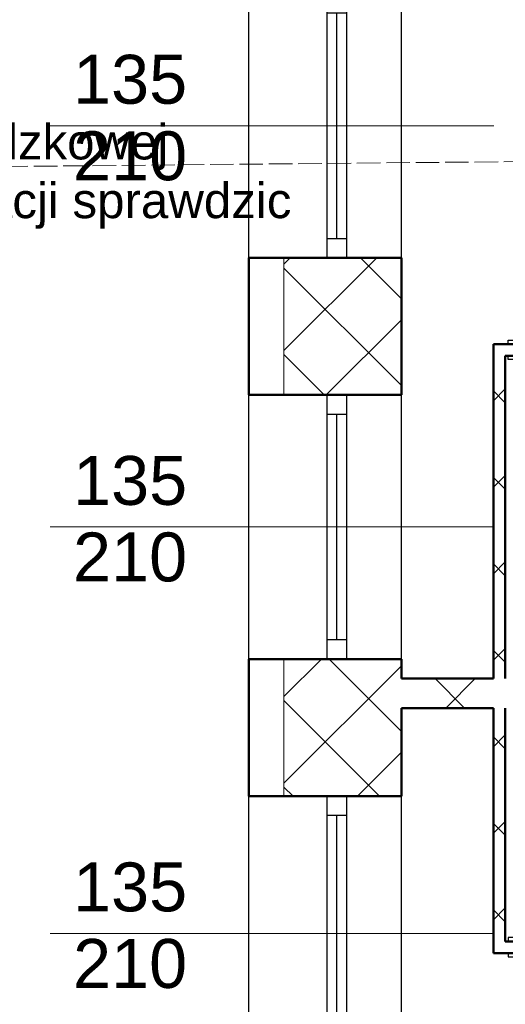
# Model space of a CAD drawing. Header units: millimetres. Extents: x 1385 to 11131, y 1971 to 6171.
# Tile 3 of 28: x 2009 to 2257, y 2959 to 3462. Entities that reach past the tile are written whole.
import ezdxf

# ---------------------------------------------------------------- set-up
doc = ezdxf.new("R2010")
doc.units = ezdxf.units.MM
doc.linetypes.add('ACAD_ISO02W100', pattern=[15, 12, -3])
doc.linetypes.add('{ Half Dash }', pattern=[0])
for name, color, linetype in [('2D - Ogólne', 7, 'Continuous'), ('Drzwi Archicad', 7, 'Continuous'), ('Konstrukcja - Ściany zew', 7, 'Continuous'), ('Okna Archicada', 7, 'Continuous'), ('Opisy - Teksty', 7, 'Continuous')]:
    doc.layers.add(name, color=color, linetype=linetype)
for name, color, linetype, lineweight in [('A_ściany istniejące hatch', 82, 'Continuous', 9), ('kanal saniat', 24, 'Continuous', 40), ('opis wody', 7, '{ Half Dash }', 15)]:
    doc.layers.add(name, color=color, linetype=linetype, lineweight=lineweight)
doc.styles.get("Standard").update_dxf_attribs({"font": 'arial.ttf'})
doc.styles.add('STYL_AUTOMATYCZNY_1', font='arial.ttf')

# ---------------------------------------------------------------- blocks, each defined once
blk = doc.blocks.new('Okno 27_2')
at = {"layer": 'Okna Archicada', "color": 7, "linetype": 'Continuous', "lineweight": 25}
for p, q in [((-675, 400), (675, 400)), ((-675, 0), (-575.0000000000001, 0)), ((-575.0000000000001, 0), (-575.0000000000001, -100)), ((-575.0000000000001, 0), (575.0000000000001, 0)), ((575.0000000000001, -100), (575.0000000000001, 0)), ((575.0000000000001, 0), (675, 0)), ((-575.0000000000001, -50), (575.0000000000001, -50)), ((-575.0000000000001, -100), (-675, -100)), ((575.0000000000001, -100), (-575.0000000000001, -100)), ((675, -100), (575.0000000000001, -100)), ((-675, -380), (675, -380))]:
    blk.add_line(p, q, dxfattribs=at)
at = {"layer": 'Okna Archicada', "color": 7, "linetype": 'Continuous', "lineweight": 50}
for p, q in [((-675, 400), (-675, 0)), ((675, 400), (675, 0)), ((-675, 0), (-675, -100)), ((-675, 0), (-675, -100)), ((675, 0), (675, -100)), ((675, 0), (675, -100)), ((-675, -100), (-675, -380)), ((675, -100), (675, -380))]:
    blk.add_line(p, q, dxfattribs=at)
blk = doc.blocks.new('Ściana_11_1', base_point=(-17472.26123587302, 24720))
at = {"layer": 'Konstrukcja - Ściany zew', "color": 7, "linetype": 'Continuous', "lineweight": 50}
for p, q in [((-18252.26123587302, 1752.197384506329), (-17852.26123587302, 1752.197384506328)), ((-17852.26123587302, 1752.197384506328), (-17752.26123587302, 1752.197384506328)), ((-17752.26123587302, 1752.197384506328), (-17472.26123587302, 1752.197384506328)), ((-18252.26123587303, 1052.397544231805), (-17852.26123587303, 1052.397544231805)), ((-17852.26123587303, 1052.397544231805), (-17752.26123587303, 1052.397544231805)), ((-17752.26123587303, 1052.397544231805), (-17472.26123587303, 1052.397544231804)), ((-18252.26123587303, -297.6024557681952), (-17852.26123587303, -297.6024557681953)), ((-17852.26123587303, -297.6024557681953), (-17752.26123587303, -297.6024557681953)), ((-17752.26123587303, -297.6024557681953), (-17472.26123587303, -297.6024557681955)), ((-18252.26123587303, -997.4022960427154), (-17852.26123587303, -997.4022960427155)), ((-17852.26123587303, -997.4022960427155), (-17752.26123587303, -997.4022960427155)), ((-17752.26123587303, -997.4022960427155), (-17472.26123587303, -997.4022960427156))]:
    blk.add_line(p, q, dxfattribs=at)
at = {"layer": 'Konstrukcja - Ściany zew', "color": 7, "linetype": 'Continuous', "lineweight": 50, "flags": 128}
for points in [[(-18252.26123587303, 1752.197384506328), (-18252.26123587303, 1052.397544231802)], [(-17472.26123587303, 1052.397544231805), (-17472.26123587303, 1752.197384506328)], [(-18252.26123587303, -297.6024557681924), (-18252.26123587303, -997.4022960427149)], [(-17472.26123587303, -397.6024557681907), (-17472.26123587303, -297.6024557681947)], [(-17472.26123587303, -997.4022960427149), (-17472.26123587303, -547.6024557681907)]]:
    blk.add_lwpolyline(points, dxfattribs=at)
at = {"layer": 'Okna Archicada', "color": 21, "linetype": 'Continuous', "lineweight": 13, "true_color": 0xff9955, "zscale": 1000, "rotation": 89.99999999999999}
for p in [(-17852.26123587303, 2427.197384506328), (-17852.26123587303, 377.3975442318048), (-17852.26123587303, -1672.402296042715)]:
    blk.add_blockref('Okno 27_2', p, dxfattribs=at)
blk = doc.blocks.new('Ściana_24_1', base_point=(-11072.26123587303, -547.6024557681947))
at = {"layer": 'Konstrukcja - Ściany zew', "color": 7, "linetype": 'Continuous', "lineweight": 50, "flags": 128}
for points in [[(-17002.26123587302, -397.6024557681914), (-17472.26123587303, -397.6024557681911)], [(-17472.26123587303, -547.6024557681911), (-17002.26123587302, -547.6024557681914)]]:
    blk.add_lwpolyline(points, dxfattribs=at)
blk = doc.blocks.new('Drzwi metalowe 27_23')
at = {"layer": 'Drzwi Archicad', "color": 7, "linetype": 'Continuous', "lineweight": 25}
for p, q in [((366.9999999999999, 0), (366.9999999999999, 814)), ((366.9999999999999, 814), (406.9999999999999, 814)), ((406.9999999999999, 814), (406.9999999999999, 0)), ((-407, 0), (-445, 0)), ((-445, 0), (-445, -100)), ((-407, -40), (-407, 0)), ((406.9999999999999, 0), (366.9999999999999, 0)), ((445, 0), (407, 0)), ((407, 0), (407, -40)), ((445, -100), (445, 0)), ((-432, -21), (-482, -21)), ((-482, -21), (-482, -40.00000000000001)), ((-482, -40.00000000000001), (-432, -40.00000000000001)), ((-432, -40.00000000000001), (-432, -21)), ((-395, -40), (-407, -40)), ((-395, -100), (-395, -40)), ((407, -40), (395, -40)), ((395, -40), (395, -100)), ((482, -21), (432, -21)), ((432, -21), (432, -40.00000000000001)), ((432, -40.00000000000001), (482, -40.00000000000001)), ((482, -40.00000000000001), (482, -21)), ((-432, -100), (-482, -100)), ((-482, -100), (-482, -119)), ((-445, -100), (-395, -100)), ((-432, -119), (-432, -100)), ((395, -100), (445, -100)), ((482, -100), (432, -100)), ((432, -100), (432, -119)), ((482, -119), (482, -100)), ((-482, -119), (-432, -119)), ((432, -119), (482, -119))]:
    blk.add_line(p, q, dxfattribs=at)
at = {"layer": 'Drzwi Archicad', "color": 7, "linetype": 'Continuous', "lineweight": 50}
for p, q in [((-445, -40.00000000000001), (-482, -40.00000000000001)), ((-445, -40.00000000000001), (-482, -40.00000000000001)), ((-445, -100), (-445, -40.00000000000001)), ((-445, -100), (-445, -40.00000000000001)), ((445, -100), (445, -40.00000000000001)), ((445, -100), (445, -40.00000000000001)), ((445, -40.00000000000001), (482, -40.00000000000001)), ((445, -40.00000000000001), (482, -40.00000000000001)), ((-445, -100), (-482, -100)), ((-445, -100), (-482, -100)), ((445, -100), (482, -100)), ((445, -100), (482, -100))]:
    blk.add_line(p, q, dxfattribs=at)
at = {"layer": 'Drzwi Archicad', "color": 7, "linetype": 'Continuous', "lineweight": 25}
blk.add_arc((406.9999999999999, 0), 814, 90, 180, dxfattribs=at)
blk = doc.blocks.new('Ściana_124_1', base_point=(-17002.26123587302, 1252.197544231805))
at = {"layer": 'Konstrukcja - Ściany zew', "color": 7, "linetype": 'Continuous', "lineweight": 50}
for p, q in [((-16890.15402880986, 1312.197544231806), (-16927.15402880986, 1312.197544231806)), ((-16890.15402880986, 1252.197544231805), (-16890.15402880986, 1312.197544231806)), ((-16000.15402880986, 1312.197544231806), (-15963.15402880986, 1312.197544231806)), ((-16000.15402880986, 1252.197544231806), (-16000.15402880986, 1312.197544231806)), ((-15847.14264223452, 1312.197544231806), (-15884.14264223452, 1312.197544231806)), ((-15847.14264223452, 1252.197544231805), (-15847.14264223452, 1312.197544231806)), ((-14957.14264223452, 1312.197544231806), (-14920.14264223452, 1312.197544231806)), ((-14957.14264223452, 1252.197544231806), (-14957.14264223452, 1312.197544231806)), ((-14816.80915690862, 1312.197544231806), (-14853.80915690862, 1312.197544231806)), ((-14816.80915690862, 1252.197544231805), (-14816.80915690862, 1312.197544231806)), ((-13926.80915690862, 1312.197544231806), (-13889.80915690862, 1312.197544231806)), ((-13926.80915690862, 1252.197544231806), (-13926.80915690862, 1312.197544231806)), ((-16890.15402880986, 1252.197544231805), (-16927.15402880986, 1252.197544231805)), ((-16000.15402880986, 1252.197544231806), (-15963.15402880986, 1252.197544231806)), ((-15847.14264223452, 1252.197544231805), (-15884.14264223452, 1252.197544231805)), ((-14957.14264223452, 1252.197544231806), (-14920.14264223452, 1252.197544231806)), ((-14816.80915690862, 1252.197544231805), (-14853.80915690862, 1252.197544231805)), ((-13926.80915690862, 1252.197544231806), (-13889.80915690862, 1252.197544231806))]:
    blk.add_line(p, q, dxfattribs=at)
at = {"layer": 'Konstrukcja - Ściany zew', "color": 7, "linetype": 'Continuous', "lineweight": 50, "flags": 128}
for points in [[(-17002.26123587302, 1312.197544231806), (-17002.26123587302, 1252.197544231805)], [(-16890.15404233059, 1312.197544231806), (-17002.26123587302, 1312.197544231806)], [(-15847.14264904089, 1312.197544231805), (-16000.15404844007, 1312.197544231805)], [(-14816.80916967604, 1312.197544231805), (-14957.14265515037, 1312.197544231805)], [(-13892.26123587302, 1312.197544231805), (-13926.80917578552, 1312.197544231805)], [(-16942.26123587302, 1252.197544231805), (-16890.15402415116, 1252.197544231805)], [(-16000.15401819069, 1252.197544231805), (-15952.26123587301, 1252.197544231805)], [(-15892.26123587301, 1252.197544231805), (-15847.14263071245, 1252.197544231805)], [(-14957.14262475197, 1252.197544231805), (-14922.26123587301, 1252.197544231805)], [(-14862.26123587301, 1252.197544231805), (-14816.80916550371, 1252.197544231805)], [(-13926.80915954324, 1252.197544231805), (-13892.26123587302, 1252.197544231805)]]:
    blk.add_lwpolyline(points, dxfattribs=at)
at = {"layer": 'Drzwi Archicad', "color": 21, "linetype": 'Continuous', "lineweight": 13, "true_color": 0xff9955, "xscale": -1, "zscale": 1000}
for p in [(-16445.15402880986, 1352.197544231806), (-15402.14264223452, 1352.197544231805), (-14371.80915690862, 1352.197544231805)]:
    blk.add_blockref('Drzwi metalowe 27_23', p, dxfattribs=at)
blk = doc.blocks.new('Ściana_125_1', base_point=(-17002.26123587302, 1252.197544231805))
at = {"layer": 'Konstrukcja - Ściany zew', "color": 7, "linetype": 'Continuous', "lineweight": 50, "flags": 128}
for points in [[(-17002.26123587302, 1252.197544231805), (-17002.26123587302, -397.6024557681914)], [(-16942.26123587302, -397.6024557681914), (-16942.26123587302, 1252.197544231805)]]:
    blk.add_lwpolyline(points, dxfattribs=at)
blk = doc.blocks.new('Ściana_131_1', base_point=(-17002.26123587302, -1740.000000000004))
at = {"layer": 'Konstrukcja - Ściany zew', "color": 7, "linetype": 'Continuous', "lineweight": 50}
for p, q in [((-16890.15402880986, -1740.000000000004), (-16927.15402880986, -1740.000000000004)), ((-16890.15402880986, -1740.000000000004), (-16890.15402880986, -1800.000000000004)), ((-16000.15402880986, -1740.000000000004), (-15963.15402880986, -1740.000000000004)), ((-16000.15402880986, -1740.000000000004), (-16000.15402880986, -1800.000000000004)), ((-15847.14264223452, -1740.000000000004), (-15884.14264223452, -1740.000000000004)), ((-15847.14264223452, -1740.000000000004), (-15847.14264223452, -1800.000000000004)), ((-14957.14264223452, -1740.000000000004), (-14920.14264223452, -1740.000000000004)), ((-14957.14264223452, -1740.000000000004), (-14957.14264223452, -1800.000000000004)), ((-14816.80915690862, -1740.000000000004), (-14853.80915690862, -1740.000000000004)), ((-14816.80915690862, -1740.000000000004), (-14816.80915690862, -1800.000000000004)), ((-13926.80915690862, -1740.000000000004), (-13889.80915690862, -1740.000000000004)), ((-13926.80915690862, -1740.000000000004), (-13926.80915690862, -1800.000000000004)), ((-16890.15402880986, -1800.000000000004), (-16927.15402880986, -1800.000000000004)), ((-16000.15402880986, -1800.000000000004), (-15963.15402880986, -1800.000000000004)), ((-15847.14264223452, -1800.000000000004), (-15884.14264223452, -1800.000000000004)), ((-14957.14264223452, -1800.000000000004), (-14920.14264223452, -1800.000000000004)), ((-14816.80915690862, -1800.000000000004), (-14853.80915690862, -1800.000000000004)), ((-13926.80915690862, -1800.000000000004), (-13889.80915690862, -1800.000000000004))]:
    blk.add_line(p, q, dxfattribs=at)
at = {"layer": 'Konstrukcja - Ściany zew', "color": 7, "linetype": 'Continuous', "lineweight": 50, "flags": 128}
for points in [[(-17002.26123587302, -1800.000000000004), (-17002.26123587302, -1740.000000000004)], [(-16890.15402415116, -1740.000000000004), (-16942.26123587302, -1740.000000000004)], [(-15952.26123587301, -1740.000000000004), (-16000.15401819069, -1740.000000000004)], [(-15847.14263071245, -1740.000000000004), (-15892.26123587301, -1740.000000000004)], [(-14922.26123587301, -1740.000000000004), (-14957.14262475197, -1740.000000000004)], [(-14816.80916550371, -1740.000000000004), (-14862.26123587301, -1740.000000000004)], [(-13892.26123587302, -1740.000000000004), (-13926.80915954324, -1740.000000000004)], [(-17002.26123587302, -1800.000000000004), (-16890.15404233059, -1800.000000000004)], [(-16000.15404844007, -1800.000000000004), (-15847.14264904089, -1800.000000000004)], [(-14957.14265515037, -1800.000000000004), (-14816.80916967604, -1800.000000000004)], [(-13926.80917578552, -1800.000000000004), (-13892.26123587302, -1800.000000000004)]]:
    blk.add_lwpolyline(points, dxfattribs=at)
at = {"layer": 'Drzwi Archicad', "color": 21, "linetype": 'Continuous', "lineweight": 13, "true_color": 0xff9955, "zscale": 1000, "rotation": 180}
for p in [(-16445.15402880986, -1840.000000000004), (-15402.14264223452, -1840.000000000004), (-14371.80915690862, -1840.000000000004)]:
    blk.add_blockref('Drzwi metalowe 27_23', p, dxfattribs=at)
blk = doc.blocks.new('Ściana_132_1', base_point=(-17002.26123587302, -1740.000000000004))
at = {"layer": 'Konstrukcja - Ściany zew', "color": 7, "linetype": 'Continuous', "lineweight": 50, "flags": 128}
for points in [[(-17002.26123587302, -297.6024557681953), (-17002.26123587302, -397.6024557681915)], [(-16942.26123587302, -397.6024557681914), (-16942.26123587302, -297.6024557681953)], [(-17002.26123587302, -547.6024557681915), (-17002.26123587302, -1740.000000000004)], [(-16942.26123587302, -1740.000000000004), (-16942.26123587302, -547.6024557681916)]]:
    blk.add_lwpolyline(points, dxfattribs=at)

msp = doc.modelspace()

# ---------------------------------------------------------------- hatches: boundary and pattern name
at = {"layer": 'A_ściany istniejące hatch', "lineweight": 13, "true_color": 0x000000}
h = msp.add_hatch(dxfattribs=at)
h.set_pattern_fill('NET', color=18, scale=250, angle=45)
h.set_pattern_definition([(45, (36659.01290618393, -155.4039381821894), (-22.09708691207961, 22.09708691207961), []), (135, (36659.01290618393, -155.4039381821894), (-22.09708691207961, -22.09708691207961), [])])
h.paths.add_polyline_path([(4672.38185774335, 5000.919506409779), (4714.38185774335, 5000.919503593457), (4714.38185774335, 4738.919504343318), (4924.38185774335, 4738.919504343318), (4924.381857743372, 4696.919504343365), (4672.38185774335, 4696.919504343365)], flags=16)
h.paths.add_polyline_path([(5266.383508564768, 4724.919504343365), (5266.383508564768, 4664.919504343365), (5146.38185774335, 4664.919504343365), (5146.38185774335, 4504.919504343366), (5086.38185774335, 4504.919504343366), (5086.38185774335, 4696.919504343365), (5044.38185774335, 4696.919504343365), (5044.38185774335, 4738.919504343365), (5048.38185774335, 4738.919504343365), (5048.38185774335, 5397.919504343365), (4714.38185774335, 5397.919504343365), (4714.38185774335, 5351.919504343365), (4672.38185774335, 5351.919504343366), (4672.38185774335, 5441.919504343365), (5130.38185774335, 5441.919504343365), (5130.381854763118, 5397.919504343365), (5092.38185774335, 5397.919504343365), (5092.38185774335, 4724.919504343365)], flags=17)
h.paths.add_polyline_path([(5870.38185774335, 4724.919504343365), (6012.38185774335, 4724.919504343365), (6012.381857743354, 4786.919504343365), (6056.38185774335, 4786.919504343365), (6056.38185774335, 4501.919506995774), (5996.381857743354, 4501.919506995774), (5996.38185774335, 4664.919504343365), (5870.38185774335, 4664.919504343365)], flags=17)
h.paths.add_polyline_path([(5913.38185774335, 3844.919504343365), (5996.381857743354, 3844.919504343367), (5996.381857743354, 3959.919506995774), (6056.38185774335, 3959.919506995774), (6056.38185774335, 3786.919504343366), (5996.381857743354, 3786.919504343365), (5996.381857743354, 3819.919504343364), (5913.38185774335, 3819.919504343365)], flags=17)
h.paths.add_polyline_path([(5556.38185774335, 4414.919504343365), (5586.38185774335, 4414.919504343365), (5586.38185774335, 4384.919504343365), (5556.38185774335, 4384.919504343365)], flags=17)
h.paths.add_polyline_path([(5556.38185774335, 4120.919504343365), (5586.38185774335, 4120.919504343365), (5586.38185774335, 4150.919504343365), (5556.38185774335, 4150.919504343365)], flags=17)
h.paths.add_polyline_path([(5068.38185774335, 2574.919504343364), (5128.38185774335, 2574.919504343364), (5128.38185774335, 2414.919504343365), (5366.381857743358, 2414.91950434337), (5366.381857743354, 2594.919504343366), (5426.381857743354, 2594.919504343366), (5426.38185774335, 2414.919504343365), (5996.381857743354, 2414.919504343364), (5996.38185774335, 2564.919504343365), (6056.38185774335, 2564.919504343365), (6056.38185774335, 2354.919504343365), (5068.38185774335, 2354.919504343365)])
h.paths.add_polyline_path([(2586.3818618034, 5724.919504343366), (2799.38185774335, 5724.91950669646), (2799.381852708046, 5818.953721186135), (2824.381855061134, 5818.953715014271), (2824.381855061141, 5699.919504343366), (2586.3818618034, 5699.919504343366)], flags=17)
h.paths.add_polyline_path([(3219.38185774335, 5699.265014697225), (3254.38185774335, 5699.265014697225), (3254.38185774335, 5818.953715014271), (3219.38185774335, 5818.953715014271)], flags=17)
h.paths.add_polyline_path([(3509.381857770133, 3874.919504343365), (3579.381846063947, 3874.919504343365), (3579.381846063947, 3814.919504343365), (3509.381857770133, 3814.919504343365)], flags=17)
h.paths.add_polyline_path([(3919.381857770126, 3874.919504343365), (3989.381857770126, 3874.919504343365), (3989.381857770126, 3814.919504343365), (3919.381857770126, 3814.919504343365)], flags=17)
h.paths.add_polyline_path([(4360.381857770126, 3874.919504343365), (4428.38184606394, 3874.919504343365), (4428.38184606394, 3814.919504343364), (4360.381857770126, 3814.919504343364)], flags=17)
h.paths.add_polyline_path([(4563.381857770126, 3874.919504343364), (4644.38184606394, 3874.919504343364), (4644.38184606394, 3814.919504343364), (4563.381857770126, 3814.919504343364)], flags=17)
h.paths.add_polyline_path([(5146.38185774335, 4374.919500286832), (5086.38185774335, 4374.919500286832), (5086.38185774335, 4298.919504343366), (5146.38185774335, 4298.919504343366)], flags=17)
h.paths.add_polyline_path([(4714.38185774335, 5221.919502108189), (4672.38185774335, 5221.919502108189), (4672.38185774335, 5130.919505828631), (4714.38185774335, 5130.919505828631)], flags=16)
h.paths.add_polyline_path([(5260.38185774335, 5441.919504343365), (5394.38185774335, 5441.919504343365), (5394.38185774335, 5397.919504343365), (5260.38185774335, 5397.919504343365)], flags=17)
h.paths.add_polyline_path([(6012.38185774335, 5121.919506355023), (6056.38185774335, 5121.919506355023), (6056.38185774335, 5196.919504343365), (6012.38185774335, 5196.919504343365)], flags=17)
h.paths.add_polyline_path([(6012.38185774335, 4916.919504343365), (6056.38185774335, 4916.919504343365), (6056.38185774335, 4991.919504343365), (6012.38185774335, 4991.919504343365)], flags=17)
h.paths.add_polyline_path([(5996.381857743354, 4295.91950923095), (6056.38185774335, 4295.91950923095), (6056.38185774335, 4371.919506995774), (5996.381857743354, 4371.919506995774)], flags=17)
h.paths.add_polyline_path([(5996.381857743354, 4089.91950923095), (6056.38185774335, 4089.91950923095), (6056.38185774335, 4165.919506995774), (5996.381857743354, 4165.919506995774)], flags=17)
h.paths.add_polyline_path([(5996.38185774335, 3581.919506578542), (6056.38185774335, 3581.919506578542), (6056.38185774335, 3656.919504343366), (5996.38185774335, 3656.919504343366)], flags=17)
h.paths.add_polyline_path([(5996.381857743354, 3376.919506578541), (6056.38185774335, 3376.919506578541), (6056.38185774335, 3451.919504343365), (5996.381857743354, 3451.919504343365)], flags=17)
h.paths.add_polyline_path([(5996.38185774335, 2904.919506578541), (6056.38185774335, 2904.919506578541), (6056.38185774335, 2974.919504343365), (5996.38185774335, 2974.919504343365)], flags=17)
h.paths.add_polyline_path([(6056.38185774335, 2699.919504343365), (5996.38185774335, 2699.919504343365), (5996.38185774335, 2769.919504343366), (6056.38185774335, 2769.919504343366)], flags=17)
h.paths.add_polyline_path([(4771.38185748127, 2814.919504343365), (4841.38185774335, 2814.919504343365), (4841.38185774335, 2754.919504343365), (4771.38185748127, 2754.919504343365)], flags=17)
h.paths.add_polyline_path([(4566.38185774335, 2754.919504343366), (4636.38185774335, 2754.919504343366), (4636.38185774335, 2814.919504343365), (4566.38185774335, 2814.919504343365)], flags=17)
h.paths.add_polyline_path([(4361.38185748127, 2814.919504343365), (4431.38185774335, 2814.919504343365), (4431.38185774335, 2754.919504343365), (4361.38185748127, 2754.919504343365)], flags=17)
h.paths.add_polyline_path([(4104.38185774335, 2754.919504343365), (4226.381846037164, 2754.919504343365), (4226.381846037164, 2814.919504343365), (4104.38185774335, 2814.919504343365)], flags=17)
h.paths.add_polyline_path([(3899.38185748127, 2814.919504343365), (3969.38185774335, 2814.919504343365), (3969.38185774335, 2754.919504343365), (3899.38185748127, 2754.919504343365)], flags=17)
h.paths.add_polyline_path([(3694.381857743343, 2754.919504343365), (3764.38185774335, 2754.919504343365), (3764.38185774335, 2814.919504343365), (3694.381857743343, 2814.919504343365)], flags=17)
h.paths.add_polyline_path([(3489.38185748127, 2814.919504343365), (3559.381857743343, 2814.919504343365), (3559.381857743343, 2754.919504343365), (3489.38185748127, 2754.919504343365)], flags=17)
h.paths.add_polyline_path([(5378.38185774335, 2814.919504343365), (5291.88185774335, 2814.919504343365), (5291.897268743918, 2754.919504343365), (5366.38185774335, 2754.919504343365), (5366.381857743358, 2704.919504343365), (5426.381857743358, 2704.919504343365), (5426.38185774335, 2948.419504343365), (5378.38185774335, 2948.419504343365)], flags=17)
h.paths.add_polyline_path([(5181.88185774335, 2814.919504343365), (5181.897268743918, 2754.919504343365), (5128.38185774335, 2754.919504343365), (5128.38185774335, 2714.919504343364), (5068.38185774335, 2714.919504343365), (5068.38185774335, 2754.919504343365), (4976.38185774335, 2754.919504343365), (4976.38185774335, 2814.919504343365)], flags=17)
h.paths.add_polyline_path([(3194.38185774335, 2708.919504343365), (3254.38185774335, 2708.919504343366), (3254.38185774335, 2754.919504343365), (3354.38185774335, 2754.919504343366), (3354.381846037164, 2814.919504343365), (3194.38185774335, 2814.919504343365)], flags=17)
h.paths.add_polyline_path([(4984.381857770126, 3874.919504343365), (5086.38185774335, 3874.919504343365), (5086.38185774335, 4168.919504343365), (5146.38185774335, 4168.919500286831), (5146.38185774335, 3844.919504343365), (5163.38185774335, 3844.919504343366), (5163.38185774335, 3819.919504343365), (5146.38185774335, 3819.919504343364), (5146.38185774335, 3464.919504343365), (5173.38185774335, 3464.919504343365), (5173.38185774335, 3384.919504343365), (5146.38185774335, 3384.919504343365), (5146.38185774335, 3164.919504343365), (4970.88185774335, 3164.919504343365), (4970.881857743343, 3212.919504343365), (5106.38185774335, 3212.919504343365), (5106.38185774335, 3814.919504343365), (4984.381857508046, 3814.919504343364)], flags=17)
h.paths.add_polyline_path([(4779.381857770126, 3874.919504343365), (4849.381857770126, 3874.919504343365), (4849.381857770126, 3814.919504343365), (4816.38185774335, 3814.919504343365), (4816.381857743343, 3648.919504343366), (4784.38185774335, 3648.919507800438), (4784.38185774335, 3814.919504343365), (4779.381857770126, 3814.919504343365)], flags=17)
h.paths.add_polyline_path([(4537.38185774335, 3212.919504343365), (4784.38185774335, 3212.919504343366), (4784.38185774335, 3362.919509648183), (4816.38185774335, 3362.919506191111), (4816.381857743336, 3212.91950434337), (4860.88185774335, 3212.919504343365), (4860.88185774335, 3164.919504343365), (4537.38185774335, 3164.919504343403)], flags=17)
h.paths.add_polyline_path([(3548.38185774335, 3212.919504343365), (3548.381857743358, 3164.919504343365), (3788.38185774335, 3164.919504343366), (3788.381857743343, 3212.919504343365), (3784.381857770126, 3212.919504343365), (3784.381857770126, 3304.919504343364), (3756.381857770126, 3304.919504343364), (3756.381857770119, 3212.919504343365)], flags=17)
h.paths.add_polyline_path([(3194.38185774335, 3905.919504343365), (3254.38185774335, 3905.919504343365), (3254.38185774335, 3874.919504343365), (3374.381857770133, 3874.919504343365), (3374.381846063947, 3814.919504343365), (3234.38185774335, 3814.919504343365), (3234.38185774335, 3212.919504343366), (3438.38185774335, 3212.919504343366), (3438.38185774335, 3164.919504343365), (3194.38185774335, 3164.919504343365)], flags=17)
h.paths.add_polyline_path([(3254.38185774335, 4202.334578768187), (3194.38185774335, 4202.334578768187), (3194.38185774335, 4045.919515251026), (3254.38185774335, 4045.919515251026)], flags=17)
h.paths.add_polyline_path([(3254.38185774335, 4416.893066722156), (3194.38185774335, 4416.893066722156), (3194.38185774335, 4337.33458072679), (3254.38185774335, 4337.33458072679)], flags=17)
h.paths.add_polyline_path([(3254.38185774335, 4631.919504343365), (3194.38185774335, 4631.919504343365), (3194.38185774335, 4551.893075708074), (3254.38185774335, 4551.893075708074)], flags=17)
h.paths.add_polyline_path([(3254.38185774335, 4951.919504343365), (3194.38185774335, 4951.919504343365), (3194.38185774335, 4766.919504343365), (3254.38185774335, 4766.919504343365)], flags=17)
h.paths.add_polyline_path([(3254.38185774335, 5156.919504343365), (3194.38185774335, 5156.919504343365), (3194.38185774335, 5086.919517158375), (3254.38185774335, 5086.919517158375)], flags=17)
h.paths.add_polyline_path([(3254.38185774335, 5371.919504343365), (3194.38185774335, 5371.919504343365), (3194.38185774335, 5291.919504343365), (3254.38185774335, 5291.919504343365)], flags=17)
h.paths.add_polyline_path([(2204.38185774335, 5097.035849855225), (2144.38185774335, 5097.035849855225), (2144.38185774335, 5167.015833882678), (2204.38185774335, 5167.015833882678), (2204.38185774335, 5168.919504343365), (2664.38185774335, 5168.919504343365), (2664.38185774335, 5158.919504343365), (2633.281857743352, 5158.919504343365), (2633.281857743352, 5082.919504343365), (2618.281857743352, 5082.919504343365), (2618.281857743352, 5158.919504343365), (2362.38185774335, 5158.919504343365), (2362.38185774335, 5143.916349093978), (2355.38185774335, 5143.916349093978), (2355.38185774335, 5158.919504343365), (2204.38185774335, 5158.919504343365)])
h.paths.add_polyline_path([(2204.38185774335, 5041.919504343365), (2204.381857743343, 5048.919504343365), (2355.38185774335, 5048.919504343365), (2355.38185774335, 5053.916349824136), (2362.38185774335, 5053.916349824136), (2362.38185774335, 5031.438436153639), (2355.38185774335, 5031.438435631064), (2355.381857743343, 5041.919504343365)], flags=17)
h.paths.add_polyline_path([(2144.38185774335, 4962.035849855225), (2204.38185774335, 4962.035849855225), (2204.38185774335, 4931.919504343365), (2355.38185774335, 4931.919504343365), (2355.38185774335, 4941.438436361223), (2362.38185774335, 4941.438436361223), (2362.381857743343, 4931.919504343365), (2618.281857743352, 4931.919504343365), (2618.281857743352, 4987.919504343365), (2633.281857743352, 4987.919504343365), (2633.281857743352, 4931.919504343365), (2661.381857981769, 4931.919504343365), (2661.38185774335, 4916.919504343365), (2204.38185774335, 4916.919504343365), (2204.38185774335, 4891.555865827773), (2144.38185774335, 4891.555865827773)])
h.paths.add_polyline_path([(2144.38185774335, 4761.555865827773), (2204.38185774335, 4761.555865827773), (2204.38185774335, 4716.919504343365), (2796.38185774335, 4716.919504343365), (2796.38185774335, 4734.184858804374), (2844.381857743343, 4734.184858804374), (2844.38185774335, 4404.918674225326), (2796.38185774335, 4404.918674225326), (2796.38185774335, 4676.919504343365), (2204.38185774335, 4676.919504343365), (2204.38185774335, 4599.048357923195), (2144.38185774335, 4599.048357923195)])
h.paths.add_polyline_path([(2144.38185774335, 4259.068373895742), (2204.38185774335, 4259.068373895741), (2204.38185774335, 4236.919504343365), (2796.38185774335, 4236.919504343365), (2796.38185774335, 4294.918674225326), (2844.381857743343, 4294.918674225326), (2844.38185774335, 3897.918674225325), (2796.38185774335, 3897.918674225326), (2796.381857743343, 4211.919504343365), (2204.38185774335, 4211.919504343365), (2204.381857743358, 4188.852088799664), (2144.38185774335, 4188.852088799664)])
h.paths.add_polyline_path([(2144.38185774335, 3844.721419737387), (2204.38185774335, 3844.721419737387), (2204.38185774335, 3774.919504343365), (2796.38185774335, 3774.919504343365), (2796.38185774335, 3787.918674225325), (2844.381857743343, 3787.918674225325), (2844.38185774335, 3729.280435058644), (2796.38185774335, 3729.280435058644), (2796.381857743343, 3731.919504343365), (2204.38185774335, 3731.919504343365), (2204.38185774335, 3679.721419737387), (2144.38185774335, 3679.721419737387)])
h.paths.add_polyline_path([(2144.38185774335, 3544.721419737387), (2204.38185774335, 3544.721419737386), (2204.381857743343, 3490.139242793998), (2263.38185774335, 3490.139242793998), (2263.38185774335, 3631.836923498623), (2272.745638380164, 3631.836923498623), (2272.745637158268, 3625.836923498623), (2269.38185774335, 3625.836923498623), (2269.38185774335, 3490.139242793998), (2366.38185774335, 3490.139242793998), (2366.38185774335, 3625.836923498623), (2361.745637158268, 3625.836923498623), (2361.745637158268, 3631.836923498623), (2376.927065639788, 3631.836923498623), (2376.927065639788, 3625.836923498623), (2372.38185774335, 3625.836923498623), (2372.38185774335, 3490.139242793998), (2469.38185774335, 3490.139242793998), (2469.381857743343, 3625.836923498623), (2465.927065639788, 3625.836923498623), (2465.92706454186, 3631.836923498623), (2475.38185774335, 3631.836923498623), (2475.38185774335, 3596.836923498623), (2479.553545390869, 3596.836923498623), (2479.553545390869, 3590.836923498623), (2475.38185774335, 3590.836923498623), (2475.381857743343, 3490.139242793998), (2643.38185774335, 3490.139242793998), (2643.38185774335, 3590.836923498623), (2568.553547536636, 3590.836923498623), (2568.553546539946, 3596.836923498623), (2649.38185774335, 3596.836923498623), (2649.38185774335, 3490.139242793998), (2796.38185774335, 3490.139242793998), (2796.38185774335, 3619.280435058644), (2844.38185774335, 3619.280435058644), (2844.38185774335, 3472.425566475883), (2796.38185774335, 3472.425566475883), (2796.38185774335, 3475.139242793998), (2649.38185774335, 3475.139242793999), (2649.38185774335, 3432.839241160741), (2643.38185774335, 3432.839242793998), (2643.381857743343, 3475.139242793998), (2204.38185774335, 3475.139242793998), (2144.38185774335, 3475.139242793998)])
h.paths.add_polyline_path([(2144.38185774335, 4394.068373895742), (2204.38185774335, 4394.068373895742), (2204.38185774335, 4464.048357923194), (2144.38185774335, 4464.048357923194)])
h.paths.add_polyline_path([(2144.38185774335, 3979.721419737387), (2204.38185774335, 3979.721419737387), (2204.38185774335, 4053.852088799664), (2144.38185774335, 4053.852088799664)], flags=17)
h.paths.add_polyline_path([(2144.38185774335, 3270.159258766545), (2204.38185774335, 3270.159258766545), (2204.38185774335, 3340.139242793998), (2144.38185774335, 3340.139242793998)], flags=17)
h.paths.add_polyline_path([(2144.38185774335, 3065.179274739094), (2144.38185774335, 3135.159258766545), (2204.38185774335, 3135.159258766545), (2204.38185774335, 3125.159258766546), (2251.38185774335, 3125.159258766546), (2251.38185774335, 3296.139258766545), (2262.59257709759, 3296.139258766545), (2262.59257709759, 3290.139258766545), (2257.38185774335, 3290.139258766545), (2257.381857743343, 3125.159258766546), (2356.38185774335, 3125.159258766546), (2356.38185774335, 3290.139258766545), (2351.592579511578, 3290.139258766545), (2351.592579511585, 3296.139258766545), (2366.893717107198, 3296.139258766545), (2366.893717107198, 3290.139258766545), (2362.38185774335, 3290.139258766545), (2362.381857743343, 3125.159258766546), (2459.38185774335, 3125.159258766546), (2459.381857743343, 3290.139258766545), (2455.893718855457, 3290.139258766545), (2455.893715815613, 3296.139258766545), (2469.927064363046, 3296.139258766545), (2469.927065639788, 3290.139258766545), (2465.38185774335, 3290.139258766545), (2465.38185774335, 3125.159258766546), (2562.38185774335, 3125.159258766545), (2562.381857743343, 3290.139258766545), (2558.927065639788, 3290.139258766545), (2558.927065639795, 3296.139258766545), (2562.38185774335, 3296.139258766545), (2562.381857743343, 3340.139242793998), (2643.38185774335, 3340.139242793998), (2643.38185774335, 3343.839241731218), (2649.38185774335, 3343.839241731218), (2649.38185774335, 3329.811708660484), (2643.38185774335, 3329.811708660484), (2643.38185774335, 3334.139242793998), (2568.38185774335, 3334.139242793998), (2568.38185774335, 3125.159258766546), (2643.38185774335, 3125.159258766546), (2643.38185774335, 3240.811704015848), (2649.38185774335, 3240.811706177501), (2649.38185774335, 3125.159258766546), (2796.38185774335, 3125.159258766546), (2796.38185774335, 3362.425566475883), (2844.381857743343, 3362.425566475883), (2844.381857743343, 2928.619504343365), (2796.38185774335, 2928.619504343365), (2796.38185774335, 3110.159258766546), (2649.38185774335, 3110.159258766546), (2649.38185774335, 3012.649750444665), (2643.38185774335, 3012.649750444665), (2643.38185774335, 3110.159258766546), (2568.38185774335, 3110.159258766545), (2568.38185774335, 2917.319504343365), (2643.38185774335, 2917.319504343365), (2643.38185774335, 2923.64975003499), (2649.38185774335, 2923.64975003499), (2649.38185774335, 2907.619505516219), (2643.38185774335, 2907.619504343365), (2643.381857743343, 2911.319504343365), (2562.38185774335, 2911.319504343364), (2562.38185774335, 2984.919504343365), (2558.927065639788, 2984.919504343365), (2558.927065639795, 2990.919504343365), (2562.38185774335, 2990.919504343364), (2562.381857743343, 3110.159258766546), (2465.38185774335, 3110.159258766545), (2465.381857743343, 2990.919504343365), (2469.927064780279, 2990.919504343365), (2469.927065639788, 2984.919504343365), (2455.893717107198, 2984.919504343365), (2455.893718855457, 2990.919504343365), (2459.38185774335, 2990.919504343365), (2459.38185774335, 3110.159258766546), (2362.38185774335, 3110.159258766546), (2362.381857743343, 2990.919504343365), (2366.893717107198, 2990.919504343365), (2366.893717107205, 2984.919504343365), (2351.592578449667, 2984.919504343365), (2351.592579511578, 2990.919504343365), (2356.38185774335, 2990.919504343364), (2356.38185774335, 3110.159258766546), (2257.38185774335, 3110.159258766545), (2257.38185774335, 2990.919504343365), (2262.592578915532, 2990.919504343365), (2262.59257709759, 2984.919504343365), (2251.38185774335, 2984.919504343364), (2251.381857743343, 3110.159258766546), (2204.38185774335, 3110.159258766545), (2204.381857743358, 3065.179274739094)])
h.paths.add_polyline_path([(2264.381857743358, 2673.919504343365), (2204.38185774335, 2673.919504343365), (2204.38185774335, 2754.919504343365), (2144.38185774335, 2754.919504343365), (2144.38185774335, 2930.179274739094), (2204.38185774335, 2930.179274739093), (2204.38185774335, 2814.919504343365), (2643.38185774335, 2814.919504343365), (2643.38185774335, 2818.619504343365), (2649.38185774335, 2818.619505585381), (2649.38185774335, 2814.919504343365), (2796.38185774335, 2814.919504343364), (2796.38185774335, 2818.619504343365), (2844.381857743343, 2818.619504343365), (2844.38185774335, 2763.919505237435), (2819.38185774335, 2763.919504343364), (2819.381857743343, 2774.919504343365), (2649.38185774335, 2774.919504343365), (2649.381857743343, 2770.179274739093), (2643.38185774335, 2770.179274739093), (2643.38185774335, 2774.919504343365), (2459.38185774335, 2774.919504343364), (2459.38185774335, 2734.666338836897), (2434.38185774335, 2734.666339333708), (2434.381857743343, 2774.919504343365), (2264.38185774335, 2774.919504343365)])
h.paths.add_polyline_path([(2264.38185774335, 2424.919504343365), (2264.381857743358, 2463.919504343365), (2204.38185774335, 2463.919504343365), (2204.38185774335, 2364.919504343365), (3254.38185774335, 2364.919504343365), (3254.38185774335, 2568.919504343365), (3194.381857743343, 2568.919504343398), (3194.38185774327, 2424.919504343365)])
edge = h.paths.add_edge_path()
edge.add_line((5524.38185774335, 5441.919504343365), (5524.381854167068, 5397.919504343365))
edge.add_line((5524.381854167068, 5397.919504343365), (5562.38185774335, 5397.919504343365))
edge.add_line((5562.38185774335, 5397.919504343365), (5562.38185774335, 5247.919504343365))
edge.add_line((5562.38185774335, 5247.919504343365), (5589.38185774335, 5247.919504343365))
edge.add_line((5589.38185774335, 5247.919504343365), (5589.38185774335, 5397.919504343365))
edge.add_line((5589.38185774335, 5397.919504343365), (6012.38185774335, 5397.919504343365))
edge.add_line((6012.38185774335, 5397.919504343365), (6012.38185774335, 5326.919502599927))
edge.add_line((6012.38185774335, 5326.919502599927), (6056.38185774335, 5326.919504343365))
edge.add_line((6056.38185774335, 5326.919504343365), (6056.38185774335, 5441.919504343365))
edge.add_line((6056.38185774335, 5441.919504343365), (5524.381857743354, 5441.919547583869))
edge.add_line((2189.38185774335, 5818.953721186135), (2224.38185774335, 5818.953721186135))
edge.add_line((2224.38185774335, 5818.953721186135), (2224.381864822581, 5724.91950669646))
edge.add_line((2224.381864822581, 5724.91950669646), (2406.381857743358, 5724.91950669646))
edge.add_line((2406.381857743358, 5724.91950669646), (2406.381861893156, 5699.919504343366))
edge.add_line((2406.381861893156, 5699.919504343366), (2189.381857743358, 5699.919504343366))
edge.add_line((2189.381857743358, 5699.919504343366), (2189.38185774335, 5818.953715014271))
edge.add_line((3784.381857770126, 3414.919504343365), (3756.381857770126, 3414.919504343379))
edge.add_line((3756.381857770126, 3414.919504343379), (3756.381857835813, 3699.919504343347))
edge.add_line((3756.381857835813, 3699.919504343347), (3784.381857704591, 3699.919504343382))
edge.add_line((3784.381857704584, 3699.919504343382), (3784.381857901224, 3619.938553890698))
edge.add_line((3784.381857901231, 3619.938553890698), (3784.381857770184, 3528.31094759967))
edge.add_line((3784.381857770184, 3528.31094759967), (3784.381857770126, 3424.919504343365))
edge.add_line((3784.381857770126, 3424.919504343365), (3784.381846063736, 3414.919504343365))
edge.add_line((3094.38185774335, 5696.919504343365), (3254.38185774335, 5696.919504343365))
edge.add_line((3254.38185774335, 5696.919504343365), (3254.38185774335, 5506.919504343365))
edge.add_line((3254.38185774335, 5506.919504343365), (3194.38185774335, 5506.919504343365))
edge.add_line((3194.38185774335, 5506.919504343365), (3194.38185774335, 5636.919504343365))
edge.add_line((3194.38185774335, 5636.919504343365), (3094.38185774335, 5636.919504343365))
edge.add_line((3094.38185774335, 5636.919504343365), (3094.381855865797, 5696.919504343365))
edge.add_line((2586.38186355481, 5696.919504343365), (2944.38185774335, 5696.919504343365))
edge.add_line((2944.38185774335, 5696.919504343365), (2944.38185774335, 5636.919504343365))
edge.add_line((2944.38185774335, 5636.919504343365), (2844.38185774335, 5636.919504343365))
edge.add_line((2844.38185774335, 5636.919504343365), (2844.38185774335, 4844.184858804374))
edge.add_line((2844.38185774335, 4844.184858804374), (2796.38185774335, 4844.184858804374))
edge.add_line((2796.38185774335, 4844.184858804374), (2796.38185774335, 4916.919504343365))
edge.add_line((2796.38185774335, 4916.919504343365), (2756.38186108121, 4916.919504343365))
edge.add_line((2756.38186108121, 4916.919504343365), (2756.38185774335, 4931.919504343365))
edge.add_line((2756.38185774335, 4931.919504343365), (2796.38185774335, 4931.919504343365))
edge.add_line((2796.38185774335, 4931.919504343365), (2796.38185774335, 5636.919504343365))
edge.add_line((2796.38185774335, 5636.919504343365), (2586.381862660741, 5636.919504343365))
edge.add_line((2586.381862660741, 5636.919504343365), (2586.38185774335, 5696.919504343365))
edge.add_line((2434.38185774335, 2634.666338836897), (2459.38185774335, 2634.666337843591))
edge.add_line((2459.38185774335, 2634.666337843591), (2459.38185774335, 2599.919504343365))
edge.add_line((2459.38185774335, 2599.919504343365), (2819.38185774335, 2599.919504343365))
edge.add_line((2819.38185774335, 2599.919504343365), (2819.38185774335, 2665.951671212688))
edge.add_line((2819.38185774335, 2665.951671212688), (2844.38185774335, 2665.951671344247))
edge.add_line((2844.38185774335, 2665.951671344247), (2844.381857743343, 2594.919504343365))
edge.add_line((2844.381857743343, 2594.919504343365), (2514.38185774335, 2594.919504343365))
edge.add_line((2514.38185774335, 2594.919504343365), (2514.381857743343, 2574.919504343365))
edge.add_line((2514.381857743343, 2574.919504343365), (2434.38185774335, 2574.919504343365))
edge.add_line((2434.38185774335, 2574.919504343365), (2434.381860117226, 2634.666338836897))
h.paths.add_polyline_path([(4214.38185774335, 3699.919504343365), (4174.38185774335, 3699.919504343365), (4174.38185774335, 3212.919504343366), (3898.38185774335, 3212.919504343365), (3898.38185774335, 3164.919504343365), (4427.38185774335, 3164.919504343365), (4427.38185774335, 3212.919504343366), (4214.38185774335, 3212.919504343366)], flags=17)
h.paths.add_polyline_path([(4174.38185774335, 3799.919504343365), (4214.38185774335, 3799.919504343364), (4214.38185774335, 3814.919504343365), (4225.381857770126, 3814.919504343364), (4225.381857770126, 3874.919504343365), (4124.381857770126, 3874.919504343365), (4124.381857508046, 3814.919504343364), (4174.38185774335, 3814.919504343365)], flags=17)
h.paths.add_polyline_path([(5695.381857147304, 4664.919504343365), (5441.383508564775, 4664.919504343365), (5441.383511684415, 4724.919504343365), (5562.38185774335, 4724.919504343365), (5562.38185774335, 4797.919508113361), (5589.38185774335, 4797.919508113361), (5589.38185774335, 4724.919504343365), (5695.381857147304, 4724.919504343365)], flags=17)
h.paths.add_polyline_path([(5483.878040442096, 3421.919504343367), (5493.878040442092, 3421.919504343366), (5493.878040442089, 3436.919504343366), (5483.878040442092, 3436.919504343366)], flags=17)
h.paths.add_polyline_path([(5573.878040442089, 3593.919504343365), (5588.878040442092, 3593.919504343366), (5588.878040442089, 3819.919504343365), (5629.38185774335, 3819.919504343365), (5629.381861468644, 3844.919504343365), (5273.38185774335, 3844.919504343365), (5273.38185774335, 3819.919504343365), (5334.381857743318, 3819.919504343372), (5334.38185774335, 3593.919504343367), (5352.381857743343, 3593.919504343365), (5352.381857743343, 3603.919504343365), (5344.381857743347, 3603.919504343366), (5344.381857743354, 3819.919504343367), (5483.878040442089, 3819.919504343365), (5483.878040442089, 3603.919504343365), (5437.381856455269, 3603.919504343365), (5437.381856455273, 3593.919504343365), (5498.878041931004, 3593.919504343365), (5498.878041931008, 3603.919504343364), (5493.878040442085, 3603.919504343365), (5493.878040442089, 3819.919504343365), (5578.878040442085, 3819.919504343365), (5578.878040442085, 3603.919504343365), (5573.878040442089, 3603.919504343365)], flags=17)
h.paths.add_polyline_path([(5344.38185774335, 3436.919504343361), (5334.381857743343, 3436.919504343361), (5334.38185774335, 3212.919504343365), (5276.38185774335, 3212.919504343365), (5276.38185774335, 3164.919504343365), (5378.38185774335, 3164.919504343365), (5378.38185774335, 3058.419504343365), (5426.38185774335, 3058.419504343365), (5426.38185774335, 3164.919504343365), (5996.38185774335, 3164.919504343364), (5996.38185774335, 3109.919506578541), (6056.38185774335, 3109.919504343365), (6056.38185774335, 3246.919504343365), (5996.381857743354, 3246.919504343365), (5996.38185774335, 3212.919504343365), (5493.878040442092, 3212.919504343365), (5493.878040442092, 3321.919504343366), (5483.878040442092, 3321.919504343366), (5483.878040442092, 3212.919504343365), (5344.38185774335, 3212.919504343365)], flags=17)
h.paths.add_polyline_path([(2144.38185774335, 5506.99581791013), (2204.38185774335, 5506.99581791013), (2204.38185774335, 5636.919504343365), (2406.381850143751, 5636.919504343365), (2406.381850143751, 5696.919504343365), (2144.38185774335, 5696.919504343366)])
h.paths.add_polyline_path([(2204.38185774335, 5371.995817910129), (2144.38185774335, 5371.99581791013), (2144.38185774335, 5302.015833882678), (2204.38185774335, 5302.015833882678)])

# ---------------------------------------------------------------- linework, layer by layer
at = {"layer": '2D - Ogólne', "color": 18, "linetype": 'Continuous', "lineweight": 13, "true_color": 0x000000}
for p, q in [((2024.971128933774, 3407.639242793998), (2251.461763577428, 3407.639242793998)), ((2144.38185774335, 3270.159258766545), (2144.38185774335, 3340.139242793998)), ((2024.971128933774, 3202.659258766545), (2251.461763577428, 3202.659258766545)), ((2144.38185774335, 3065.179274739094), (2144.38185774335, 3135.159258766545)), ((2024.971128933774, 2994.96680116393), (2251.461763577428, 2994.96680116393))]:
    msp.add_line(p, q, dxfattribs=at)
at = {"layer": 'kanal saniat', "linetype": 'ACAD_ISO02W100', "lineweight": 18}
msp.add_lwpolyline([(1776.685722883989, 3384.691521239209), (2702.872104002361, 3393.544939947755)], dxfattribs=at)

# ---------------------------------------------------------------- block references
at = {"layer": 'Konstrukcja - Ściany zew', "color": 18, "lineweight": 13, "true_color": 0x000000, "xscale": 0.1, "yscale": 0.1, "zscale": 0.1}
for name, p in [('Ściana_11_1', (2204.38185774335, 5636.919504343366)), ('Ściana_124_1', (2251.38185774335, 3290.139258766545)), ('Ściana_125_1', (2251.38185774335, 3290.139258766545)), ('Ściana_132_1', (2251.38185774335, 2990.919504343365)), ('Ściana_24_1', (2844.38185774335, 3110.159258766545)), ('Ściana_131_1', (2251.38185774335, 2990.919504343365))]:
    msp.add_blockref(name, p, dxfattribs=at)

# ---------------------------------------------------------------- texts
at = {"layer": 'opis wody', "color": 18, "lineweight": 13, "true_color": 0x000000, "insert": (1659.097275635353, 3438.466466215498), "char_height": 18, "attachment_point": 1}
msp.add_mtext_dynamic_manual_height_columns('orientacyjne istniejace wejście \\Pkanalizacji sanitarnej podposadzkowej\\Pprzed wykonywaniem  kanalizacji sprawdzic ', width=647.3894596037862, gutter_width=12.5, heights=[172.152632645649], dxfattribs=at)
at = {"layer": 'Opisy - Teksty', "color": 18, "linetype": 'Continuous', "lineweight": 13, "true_color": 0x000000, "char_height": 24.99999999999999, "attachment_point": 2, "line_spacing_factor": 0.9382079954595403, "style": 'STYL_AUTOMATYCZNY_1'}
for insert in [(2065.815036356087, 3443.923165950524), (2065.815036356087, 3238.943181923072), (2065.815036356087, 3031.250724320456)]:
    msp.add_mtext('\\A1;{\\pqc;\\fArial|b0|i0|c238|p0;\\W1.000000;135\\P\\pqc;\\fArial|b0|i0|c238|p0;\\W1.000000;210}', dxfattribs=dict(at, insert=insert))

doc.saveas('drawing.dxf')
